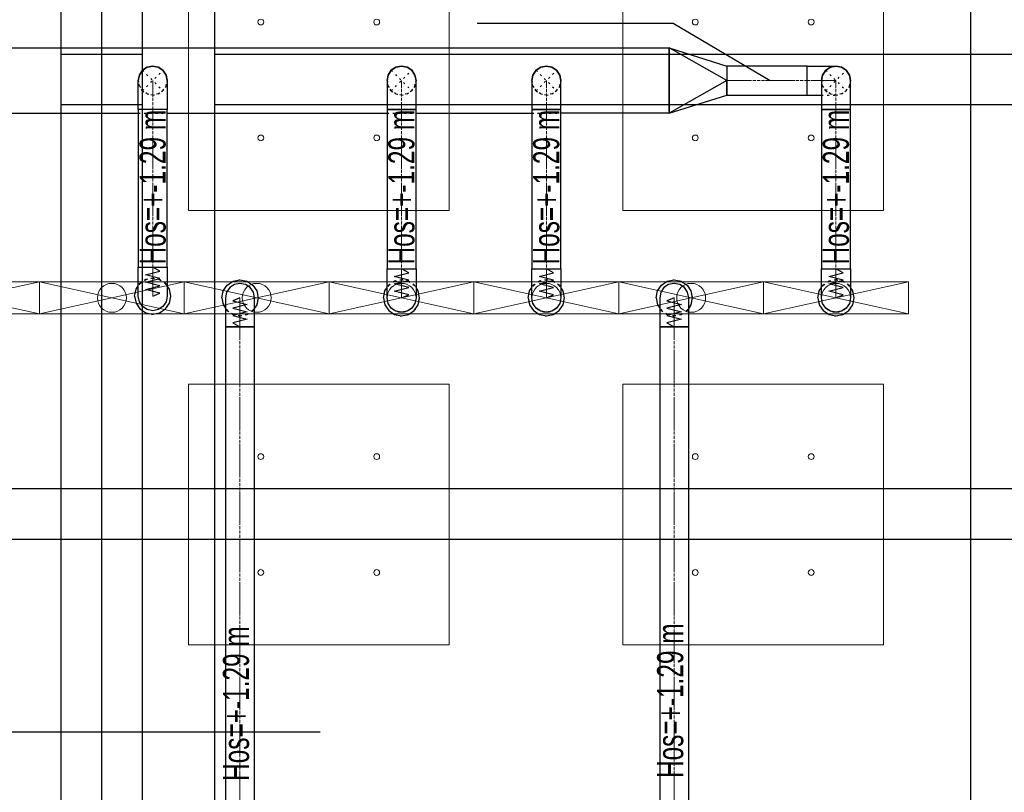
# Model space of a CAD drawing. Header units: centimetres. Extents: x -228435 to 46820, y -89367 to 152985.
# Tile 110 of 252: x -47105 to -40306, y 58583 to 63916. Entities that reach past the tile are written whole.
import ezdxf

# ---------------------------------------------------------------- set-up
doc = ezdxf.new("R2010")
doc.units = ezdxf.units.CM
doc.header["$LTSCALE"] = 50
for name, pattern in [('CADVENT_CENTERLINE', [9.9, 7.4, -1, 0.5, -1]), ('CADVENT_HIDDEN', [0.8, 0.25, -0.55]), ('Kondygnacja  -0_5$0$HIDDEN', [9.525, 6.35, -3.175]), ('Kondygnacja  -0_5$0$HIDDEN2', [4.7625, 3.175, -1.5875]), ('Osie rzutów$0$DASHDOT2', [12.7, 6.35, -3.175, 0, -3.175])]:
    doc.linetypes.add(name, pattern=pattern)
for name, color, linetype in [('01-103-Went PP_poziom-0_5$0$L_Nawiew', 3, 'Continuous'), ('bgde-nawiewDETAILS', 1, 'Continuous'), ('bgde-nawiewEXP', 1, 'Continuous'), ('bgde-nawiewHIDDEN', 1, 'Continuous'), ('bgde-tekst', 7, 'Continuous'), ('Kondygnacja  -0_5$0$ARCH_KONSTR_POWYŻEJ RZUTU', 8, 'Kondygnacja  -0_5$0$HIDDEN'), ('Kondygnacja  -0_5$0$ARCH_KONSTR_POWYŻEJ RZUTU_IST', 8, 'Kondygnacja  -0_5$0$HIDDEN2'), ('Osie rzutów$0$ARCH_INFO_OSIE_IST', 8, 'Osie rzutów$0$DASHDOT2'), ('Osie rzutów$0$ARCH_INFO_OSIE_OPISY_IST', 8, 'Continuous')]:
    doc.layers.add(name, color=color, linetype=linetype)
for name, color, linetype, lineweight in [('bgde-nawiewCEN', 7, 'Continuous', 13), ('bgde_nawiewnik', 11, 'Continuous', 5), ('SU Lampy kwadratowe  -05$0$ARCH_SUFITY_PODWIESZANE', 8, 'Continuous', 9)]:
    doc.layers.add(name, color=color, linetype=linetype, lineweight=lineweight)

# ---------------------------------------------------------------- blocks, each defined once
blk = doc.blocks.new('Osie rzutów')
at = {"layer": 'Osie rzutów$0$ARCH_INFO_OSIE_IST', "ltscale": 10}
for p, q in [((7460, 12510), (7460, 4623.26)), ((8060, 12510), (8060, 4623.26)), ((4436.04, 10400), (13655, 10400))]:
    blk.add_line(p, q, dxfattribs=at)
blk = doc.blocks.new('SU Lampy kwadratowe  -05$0$moduł sufitu')
at = {"layer": 'SU Lampy kwadratowe  -05$0$ARCH_SUFITY_PODWIESZANE'}
for points in [[(60, -60), (240, -60), (240, -240), (60, -240)], [(360, -60), (540, -60), (540, -240), (360, -240)], [(60, -360), (240, -360), (240, -540), (60, -540)], [(360, -360), (540, -360), (540, -540), (360, -540)]]:
    blk.add_lwpolyline(points, close=True, dxfattribs=at)
for centre in [(110, -110), (190, -110), (410, -110), (490, -110), (110, -190), (190, -190), (410, -190), (490, -190), (110, -410), (190, -410), (410, -410), (490, -410), (110, -490), (190, -490), (410, -490), (490, -490)]:
    blk.add_circle(centre, 2, dxfattribs=at)
blk = doc.blocks.new('SU Lampy kwadratowe  -05')
at = {"layer": 'SU Lampy kwadratowe  -05$0$ARCH_SUFITY_PODWIESZANE'}
blk.add_blockref('SU Lampy kwadratowe  -05$0$moduł sufitu', (7460, 11000), dxfattribs=at)
blk = doc.blocks.new('Kondygnacja  -0_5$0$konstrukcja istniejąca -0.5')
at = {"layer": 'Kondygnacja  -0_5$0$ARCH_KONSTR_POWYŻEJ RZUTU_IST', "ltscale": 10}
blk.add_line((7432, 10975), (7432, 9825), dxfattribs=at)
for points in [[(7488, 10975), (7488, 9825)], [(7538, 10975), (7538, 9825)], [(7355.93, 10567.89), (8399.93, 10567.89)], [(7432, 10567.89), (7488, 10567.89)], [(7538, 10567.89), (8582, 10567.89)], [(8399.93, 10532.89), (7355.93, 10532.89)], [(7488, 10532.89), (7432, 10532.89)], [(8582, 10532.89), (7538, 10532.89)]]:
    blk.add_lwpolyline(points, dxfattribs=at)
at = {"layer": 'Kondygnacja  -0_5$0$ARCH_KONSTR_POWYŻEJ RZUTU_IST', "ltscale": 10, "elevation": 0}
for points in [[(7432, 10867.89), (7488, 10867.89)], [(7538, 10867.89), (8582, 10867.89)], [(7488, 10832.89), (7432, 10832.89)], [(8582, 10832.89), (7538, 10832.89)]]:
    blk.add_lwpolyline(points, dxfattribs=at)
blk = doc.blocks.new('*a469')
at = {"layer": 'bgde-tekst'}
blk.add_line((0, 0), (1352, 0), dxfattribs=at)
blk = doc.blocks.new('A$C066D7839')
at = {"layer": 'bgde_nawiewnik'}
for p, q in [((-50, -11.15), (-50, 11.15)), ((-50, 11.15), (50, 11.15)), ((-50, -11.15), (50, 11.15)), ((50, -11.15), (-50, 11.15)), ((50, 11.15), (50, -11.15)), ((50, -11.15), (-50, -11.15))]:
    blk.add_line(p, q, dxfattribs=at)
blk.add_circle((0, 0), 10, dxfattribs=at)

msp = doc.modelspace()

# ---------------------------------------------------------------- linework, layer by layer
at = {"layer": 'bgde-nawiewCEN', "linetype": 'CADVENT_CENTERLINE', "ltscale": 0.06}
for p, q in [((-46186.383, 63496.017), (-46186.383, 63296.017)), ((-44468.407, 63296.017), (-44468.407, 63496.017)), ((-43468.407, 63296.017), (-43468.407, 63496.017)), ((-42221.425, 63496.017), (-41668.407, 63496.017)), ((-41668.407, 63496.017), (-41468.407, 63496.017)), ((-41468.407, 63296.017), (-41468.407, 63496.017)), ((-46186.383, 63296.017), (-46186.383, 62206.851)), ((-44468.407, 63296.017), (-44468.407, 62196.041)), ((-43468.407, 63296.017), (-43468.407, 62196.041)), ((-41468.407, 63296.017), (-41468.407, 62196.041)), ((-46186.383, 62206.851), (-46186.383, 62188.214)), ((-46186.383, 62188.214), (-46186.383, 62137.264)), ((-44468.407, 62196.041), (-44468.407, 62177.345)), ((-44468.407, 62177.345), (-44468.407, 62126.234)), ((-43468.407, 62196.041), (-43468.407, 62177.345)), ((-43468.407, 62177.345), (-43468.407, 62126.234)), ((-41468.407, 62196.041), (-41468.407, 62177.345)), ((-41468.407, 62177.345), (-41468.407, 62126.234)), ((-46186.383, 62137.264), (-46186.383, 62109.559)), ((-46186.383, 62109.559), (-46186.383, 62086.107)), ((-46186.383, 62086.107), (-46186.383, 62066.554)), ((-44468.407, 62126.234), (-44468.407, 62098.441)), ((-44468.407, 62098.441), (-44468.407, 62074.915)), ((-44468.407, 62074.915), (-44468.407, 62055.3)), ((-43468.407, 62126.234), (-43468.407, 62098.441)), ((-43468.407, 62098.441), (-43468.407, 62074.915)), ((-43468.407, 62074.915), (-43468.407, 62055.3)), ((-41468.407, 62126.234), (-41468.407, 62098.441)), ((-41468.407, 62098.441), (-41468.407, 62074.915)), ((-41468.407, 62074.915), (-41468.407, 62055.3)), ((-46186.383, 62066.554), (-46186.383, 62050.546)), ((-46186.383, 62050.546), (-46186.383, 62037.727)), ((-46186.383, 62037.727), (-46186.383, 62027.744)), ((-46186.383, 62027.744), (-46186.383, 62020.242)), ((-46186.383, 62020.242), (-46186.383, 62014.866)), ((-46186.383, 62014.866), (-46186.383, 62011.263)), ((-46186.383, 62011.263), (-46186.383, 62009.077)), ((-46186.383, 62009.077), (-46186.383, 62007.955)), ((-46186.383, 62007.955), (-46186.383, 62007.482)), ((-44468.407, 62055.3), (-44468.407, 62039.241)), ((-44468.407, 62039.241), (-44468.407, 62026.382)), ((-44468.407, 62026.382), (-44468.407, 62016.367)), ((-44468.407, 62016.367), (-44468.407, 62008.841)), ((-44468.407, 62008.841), (-44468.407, 62003.448)), ((-43468.407, 62055.3), (-43468.407, 62039.241)), ((-43468.407, 62039.241), (-43468.407, 62026.382)), ((-43468.407, 62026.382), (-43468.407, 62016.367)), ((-43468.407, 62016.367), (-43468.407, 62008.841)), ((-43468.407, 62008.841), (-43468.407, 62003.448)), ((-41468.407, 62055.3), (-41468.407, 62039.241)), ((-41468.407, 62039.241), (-41468.407, 62026.382)), ((-41468.407, 62026.382), (-41468.407, 62016.367)), ((-41468.407, 62016.367), (-41468.407, 62008.841)), ((-41468.407, 62008.841), (-41468.407, 62003.448)), ((-45583.864, 61995.567), (-45583.864, 61996.041)), ((-45583.864, 61994.441), (-45583.864, 61995.567)), ((-45583.864, 61992.248), (-45583.864, 61994.441)), ((-45583.864, 61988.634), (-45583.864, 61992.248)), ((-45583.864, 61983.241), (-45583.864, 61988.634)), ((-45583.864, 61975.715), (-45583.864, 61983.241)), ((-45583.864, 61965.7), (-45583.864, 61975.715)), ((-45583.864, 61952.841), (-45583.864, 61965.7)), ((-45583.864, 61936.782), (-45583.864, 61952.841)), ((-44468.407, 62003.448), (-44468.407, 61999.834)), ((-44468.407, 61999.834), (-44468.407, 61997.641)), ((-44468.407, 61997.641), (-44468.407, 61996.515)), ((-44468.407, 61996.515), (-44468.407, 61996.041)), ((-43468.407, 62003.448), (-43468.407, 61999.834)), ((-43468.407, 61999.834), (-43468.407, 61997.641)), ((-43468.407, 61997.641), (-43468.407, 61996.515)), ((-43468.407, 61996.515), (-43468.407, 61996.041)), ((-42585.602, 61995.567), (-42585.602, 61996.041)), ((-42585.602, 61994.441), (-42585.602, 61995.567)), ((-42585.602, 61992.248), (-42585.602, 61994.441)), ((-42585.602, 61988.634), (-42585.602, 61992.248)), ((-42585.602, 61983.241), (-42585.602, 61988.634)), ((-42585.602, 61975.715), (-42585.602, 61983.241)), ((-42585.602, 61965.7), (-42585.602, 61975.715)), ((-42585.602, 61952.841), (-42585.602, 61965.7)), ((-42585.602, 61936.782), (-42585.602, 61952.841)), ((-41468.407, 62003.448), (-41468.407, 61999.834)), ((-41468.407, 61999.834), (-41468.407, 61997.641)), ((-41468.407, 61997.641), (-41468.407, 61996.515)), ((-41468.407, 61996.515), (-41468.407, 61996.041)), ((-45583.864, 61917.167), (-45583.864, 61936.782)), ((-45583.864, 61893.641), (-45583.864, 61917.167)), ((-45583.864, 61865.848), (-45583.864, 61893.641)), ((-42585.602, 61917.167), (-42585.602, 61936.782)), ((-42585.602, 61893.641), (-42585.602, 61917.167)), ((-42585.602, 61865.848), (-42585.602, 61893.641)), ((-45583.864, 61814.737), (-45583.864, 61865.848)), ((-45583.864, 61796.041), (-45583.864, 61814.737)), ((-42585.602, 61814.737), (-42585.602, 61865.848)), ((-42585.602, 61796.041), (-42585.602, 61814.737)), ((-45583.864, 57755.046), (-45583.864, 61796.041)), ((-42585.602, 57755.046), (-42585.602, 61796.041))]:
    msp.add_line(p, q, dxfattribs=at)
at = {"layer": 'bgde-nawiewDETAILS', "linetype": 'CADVENT_HIDDEN'}
for p, q in [((-46257.094, 63425.306), (-46115.673, 63566.728)), ((-46257.094, 63566.728), (-46115.673, 63425.306)), ((-44539.118, 63425.306), (-44397.697, 63566.728)), ((-44539.118, 63566.728), (-44397.697, 63425.306)), ((-43539.118, 63425.306), (-43397.697, 63566.728)), ((-43539.118, 63566.728), (-43397.697, 63425.306)), ((-41539.118, 63425.306), (-41397.697, 63566.728)), ((-41539.118, 63566.728), (-41397.697, 63425.306))]:
    msp.add_line(p, q, dxfattribs=at)
at = {"layer": 'bgde-nawiewEXP', "linetype": 'Continuous'}
for points in [[(-52242.547, 63271.017), (-52242.547, 63721.017), (-42621.425, 63721.017), (-42221.425, 63596.017), (-42221.425, 63496.017), (-42621.425, 63721.017), (-42621.425, 63271.017), (-42221.425, 63396.017), (-42221.425, 63496.017), (-42621.425, 63271.017), (-43368.407, 63271.017)], [(-42621.425, 63271.017), (-42621.425, 63721.017)], [(-41668.407, 63396.017), (-41668.407, 63596.017), (-41468.407, 63596.017), (-41506.676, 63588.405), (-41539.118, 63566.728), (-41560.795, 63534.285), (-41568.407, 63496.017), (-41560.795, 63534.285), (-41539.118, 63566.728), (-41506.676, 63588.405), (-41468.407, 63596.017), (-41430.139, 63588.405), (-41397.697, 63566.728), (-41376.019, 63534.285), (-41368.407, 63496.017), (-41376.019, 63534.285), (-41397.697, 63566.728), (-41430.139, 63588.405), (-41468.407, 63596.017), (-41506.676, 63588.405), (-41539.118, 63566.728), (-41560.795, 63534.285), (-41568.407, 63496.017), (-41568.407, 63296.017), (-41368.407, 63296.017), (-41368.407, 63496.017), (-41376.019, 63534.285), (-41397.697, 63566.728), (-41430.139, 63588.405), (-41468.407, 63596.017)], [(-41668.407, 63396.017), (-41568.407, 63396.017)], [(-48479.651, 63271.017), (-46286.383, 63271.017)], [(-46086.383, 63271.017), (-44568.407, 63271.017)], [(-44368.407, 63271.017), (-43568.407, 63271.017)], [(-46311.383, 62007.482), (-46301.868, 61959.647), (-46274.772, 61919.094), (-46234.219, 61891.997), (-46186.383, 61882.482), (-46138.548, 61891.997), (-46097.995, 61919.094), (-46070.898, 61959.647), (-46061.383, 62007.482), (-46070.898, 62055.317), (-46086.383, 62078.492)], [(-46311.383, 62007.482), (-46301.868, 62055.317), (-46286.383, 62078.492)], [(-45708.864, 61996.041), (-45699.349, 62043.877), (-45672.253, 62084.429), (-45631.7, 62111.526), (-45583.864, 62121.041), (-45536.029, 62111.526), (-45495.476, 62084.429), (-45468.38, 62043.877), (-45458.864, 61996.041), (-45468.38, 61948.206), (-45483.864, 61925.031)], [(-42710.602, 61996.041), (-42701.087, 62043.877), (-42673.99, 62084.429), (-42633.437, 62111.526), (-42585.602, 62121.041), (-42537.766, 62111.526), (-42497.213, 62084.429), (-42470.117, 62043.877), (-42460.602, 61996.041), (-42470.117, 61948.206), (-42485.602, 61925.031)], [(-44593.407, 61996.041), (-44583.892, 61948.206), (-44556.796, 61907.653), (-44516.243, 61880.556), (-44468.407, 61871.041), (-44420.572, 61880.556), (-44380.019, 61907.653), (-44352.922, 61948.206), (-44343.407, 61996.041), (-44352.922, 62043.877), (-44368.407, 62067.051)], [(-44593.407, 61996.041), (-44583.892, 62043.877), (-44568.407, 62067.051)], [(-43593.407, 61996.041), (-43583.892, 61948.206), (-43556.796, 61907.653), (-43516.243, 61880.556), (-43468.407, 61871.041), (-43420.572, 61880.556), (-43380.019, 61907.653), (-43352.922, 61948.206), (-43343.407, 61996.041), (-43352.922, 62043.877), (-43368.407, 62067.051)], [(-43593.407, 61996.041), (-43583.892, 62043.877), (-43568.407, 62067.051)], [(-41593.407, 61996.041), (-41583.892, 61948.206), (-41556.796, 61907.653), (-41516.243, 61880.556), (-41468.407, 61871.041), (-41420.572, 61880.556), (-41380.019, 61907.653), (-41352.922, 61948.206), (-41343.407, 61996.041), (-41352.922, 62043.877), (-41368.407, 62067.051)], [(-41593.407, 61996.041), (-41583.892, 62043.877), (-41568.407, 62067.051)], [(-45708.864, 61996.041), (-45699.349, 61948.206), (-45683.864, 61925.031)], [(-42710.602, 61996.041), (-42701.087, 61948.206), (-42685.602, 61925.031)]]:
    msp.add_lwpolyline(points, dxfattribs=at)
for points in [[(-46286.383, 63296.017), (-46286.383, 63496.017), (-46278.771, 63534.285), (-46257.094, 63566.728), (-46224.652, 63588.405), (-46186.383, 63596.017), (-46148.115, 63588.405), (-46115.673, 63566.728), (-46093.995, 63534.285), (-46086.383, 63496.017), (-46086.383, 63296.017), (-46278.771, 63296.017)], [(-46286.383, 63496.017), (-46278.771, 63534.285), (-46257.094, 63566.728), (-46224.652, 63588.405), (-46186.383, 63596.017), (-46148.115, 63588.405), (-46115.673, 63566.728), (-46093.995, 63534.285), (-46086.383, 63496.017), (-46093.995, 63534.285), (-46115.673, 63566.728), (-46148.115, 63588.405), (-46186.383, 63596.017), (-46224.652, 63588.405), (-46257.094, 63566.728), (-46278.771, 63534.285)], [(-44568.407, 63296.017), (-44368.407, 63296.017), (-44368.407, 63496.017), (-44376.019, 63534.285), (-44397.697, 63566.728), (-44430.139, 63588.405), (-44468.407, 63596.017), (-44506.676, 63588.405), (-44539.118, 63566.728), (-44560.795, 63534.285), (-44568.407, 63496.017), (-44560.795, 63534.285), (-44539.118, 63566.728), (-44506.676, 63588.405), (-44468.407, 63596.017), (-44430.139, 63588.405), (-44397.697, 63566.728), (-44376.019, 63534.285), (-44368.407, 63496.017), (-44376.019, 63534.285), (-44397.697, 63566.728), (-44430.139, 63588.405), (-44468.407, 63596.017), (-44506.676, 63588.405), (-44539.118, 63566.728), (-44560.795, 63534.285), (-44568.407, 63496.017), (-44568.407, 63335.035)], [(-43568.407, 63296.017), (-43368.407, 63296.017), (-43368.407, 63496.017), (-43376.019, 63534.285), (-43397.697, 63566.728), (-43430.139, 63588.405), (-43468.407, 63596.017), (-43506.676, 63588.405), (-43539.118, 63566.728), (-43560.795, 63534.285), (-43568.407, 63496.017), (-43560.795, 63534.285), (-43539.118, 63566.728), (-43506.676, 63588.405), (-43468.407, 63596.017), (-43430.139, 63588.405), (-43397.697, 63566.728), (-43376.019, 63534.285), (-43368.407, 63496.017), (-43376.019, 63534.285), (-43397.697, 63566.728), (-43430.139, 63588.405), (-43468.407, 63596.017), (-43506.676, 63588.405), (-43539.118, 63566.728), (-43560.795, 63534.285), (-43568.407, 63496.017), (-43568.407, 63335.035)], [(-42221.424, 63396.017), (-41668.407, 63396.017), (-41668.407, 63596.017), (-42221.424, 63596.017), (-42221.424, 63403.629)], [(-46286.383, 62206.851), (-46086.383, 62206.851), (-46086.383, 63296.017), (-46286.383, 63296.017)], [(-44568.407, 62196.041), (-44368.407, 62196.041), (-44368.407, 63296.017), (-44568.407, 63296.017)], [(-43568.407, 62196.041), (-43368.407, 62196.041), (-43368.407, 63296.017), (-43568.407, 63296.017)], [(-41568.407, 63296.017), (-41568.407, 62196.041), (-41368.407, 62196.041), (-41368.407, 63296.017), (-41560.795, 63296.017)], [(-46286.383, 62137.264), (-46286.383, 62206.851), (-46086.383, 62206.851), (-46086.383, 62007.482), (-46093.995, 61969.214), (-46115.673, 61936.771), (-46148.115, 61915.094), (-46186.383, 61907.482), (-46224.652, 61915.094), (-46257.094, 61936.771), (-46278.771, 61969.214), (-46286.383, 62007.482), (-46286.383, 62109.559)], [(-44568.407, 62026.382), (-44568.407, 62196.041), (-44368.407, 62196.041), (-44368.407, 61996.041), (-44376.019, 61957.773), (-44397.697, 61925.33), (-44430.139, 61903.653), (-44468.407, 61896.041), (-44506.676, 61903.653), (-44539.118, 61925.33), (-44560.795, 61957.773), (-44568.407, 61996.041), (-44568.407, 62016.367)], [(-43568.407, 62126.234), (-43568.407, 62196.041), (-43368.407, 62196.041), (-43368.407, 61996.041), (-43376.019, 61957.773), (-43397.697, 61925.33), (-43430.139, 61903.653), (-43468.407, 61896.041), (-43506.676, 61903.653), (-43539.118, 61925.33), (-43560.795, 61957.773), (-43568.407, 61996.041), (-43568.407, 62098.441)], [(-41568.407, 62098.441), (-41568.407, 62196.041), (-41368.407, 62196.041), (-41368.407, 61996.041), (-41376.019, 61957.773), (-41397.697, 61925.33), (-41430.139, 61903.653), (-41468.407, 61896.041), (-41506.676, 61903.653), (-41539.118, 61925.33), (-41560.795, 61957.773), (-41568.407, 61996.041), (-41568.407, 62074.915)], [(-45683.864, 61965.7), (-45683.864, 61796.041), (-45483.864, 61796.041), (-45483.864, 61996.041), (-45491.476, 62034.309), (-45513.154, 62066.752), (-45545.596, 62088.429), (-45583.864, 62096.041), (-45622.133, 62088.429), (-45654.575, 62066.752), (-45676.252, 62034.309), (-45683.864, 61996.041), (-45683.864, 61975.715)], [(-42685.602, 61975.715), (-42685.602, 61796.041), (-42485.602, 61796.041), (-42485.602, 61996.041), (-42493.214, 62034.309), (-42514.891, 62066.752), (-42547.333, 62088.429), (-42585.602, 62096.041), (-42623.87, 62088.429), (-42656.312, 62066.752), (-42677.99, 62034.309), (-42685.602, 61996.041), (-42685.602, 61983.241)], [(-45683.864, 57755.046), (-45483.864, 57755.046), (-45483.864, 61796.041), (-45683.864, 61796.041)], [(-42685.602, 57755.046), (-42485.602, 57755.046), (-42485.602, 61796.041), (-42685.602, 61796.041)]]:
    msp.add_lwpolyline(points, close=True, dxfattribs=at)
at = {"layer": 'bgde-nawiewEXP'}
for points in [[(-46186.383, 62007.482), (-46136.383, 62028.713), (-46236.383, 62053.994), (-46136.383, 62079.135), (-46236.383, 62104.34), (-46136.383, 62129.795), (-46236.383, 62155.074), (-46136.383, 62180.452), (-46186.383, 62206.851)], [(-44468.407, 61996.041), (-44418.407, 62017.339), (-44518.407, 62042.701), (-44418.407, 62067.921), (-44518.407, 62093.206), (-44418.407, 62118.741), (-44518.407, 62144.1), (-44418.407, 62169.559), (-44468.407, 62196.041)], [(-43468.407, 61996.041), (-43418.407, 62017.339), (-43518.407, 62042.701), (-43418.407, 62067.921), (-43518.407, 62093.206), (-43418.407, 62118.741), (-43518.407, 62144.1), (-43418.407, 62169.559), (-43468.407, 62196.041)], [(-41468.407, 61996.041), (-41418.407, 62017.339), (-41518.407, 62042.701), (-41418.407, 62067.921), (-41518.407, 62093.206), (-41418.407, 62118.741), (-41518.407, 62144.1), (-41418.407, 62169.559), (-41468.407, 62196.041)], [(-45583.864, 61996.041), (-45633.864, 61974.743), (-45533.864, 61949.382), (-45633.864, 61924.161), (-45533.864, 61898.876), (-45633.864, 61873.341), (-45533.864, 61847.982), (-45633.864, 61822.523), (-45583.864, 61796.041)], [(-42585.602, 61996.041), (-42635.602, 61974.743), (-42535.602, 61949.382), (-42635.602, 61924.161), (-42535.602, 61898.876), (-42635.602, 61873.341), (-42535.602, 61847.982), (-42635.602, 61822.523), (-42585.602, 61796.041)]]:
    msp.add_lwpolyline(points, dxfattribs=at)
at = {"layer": 'bgde-nawiewHIDDEN', "linetype": 'CADVENT_HIDDEN'}
for points in [[(-46286.383, 63496.017), (-46278.771, 63457.749), (-46257.094, 63425.306), (-46224.652, 63403.629), (-46186.383, 63396.017), (-46148.115, 63403.629), (-46115.673, 63425.306), (-46093.995, 63457.749), (-46086.383, 63496.017), (-46093.995, 63457.749), (-46115.673, 63425.306), (-46148.115, 63403.629), (-46186.383, 63396.017), (-46224.652, 63403.629), (-46257.094, 63425.306), (-46278.771, 63457.749)], [(-44568.407, 63496.017), (-44560.795, 63457.749), (-44539.118, 63425.306), (-44506.676, 63403.629), (-44468.407, 63396.017), (-44430.139, 63403.629), (-44397.697, 63425.306), (-44376.019, 63457.749), (-44368.407, 63496.017), (-44376.019, 63457.749), (-44397.697, 63425.306), (-44430.139, 63403.629), (-44468.407, 63396.017), (-44506.676, 63403.629), (-44539.118, 63425.306), (-44560.795, 63457.749)], [(-43568.407, 63496.017), (-43560.795, 63457.749), (-43539.118, 63425.306), (-43506.676, 63403.629), (-43468.407, 63396.017), (-43430.139, 63403.629), (-43397.697, 63425.306), (-43376.019, 63457.749), (-43368.407, 63496.017), (-43376.019, 63457.749), (-43397.697, 63425.306), (-43430.139, 63403.629), (-43468.407, 63396.017), (-43506.676, 63403.629), (-43539.118, 63425.306), (-43560.795, 63457.749)]]:
    msp.add_lwpolyline(points, close=True, dxfattribs=at)
for points in [[(-41568.407, 63396.017), (-41468.407, 63396.017), (-41506.676, 63403.629), (-41539.118, 63425.306), (-41560.795, 63457.749), (-41568.407, 63496.017), (-41560.795, 63457.749), (-41539.118, 63425.306), (-41506.676, 63403.629), (-41468.407, 63396.017), (-41430.139, 63403.629), (-41397.697, 63425.306), (-41376.019, 63457.749), (-41368.407, 63496.017), (-41376.019, 63457.749), (-41397.697, 63425.306), (-41430.139, 63403.629), (-41468.407, 63396.017)], [(-46286.383, 63271.017), (-46086.383, 63271.017)], [(-44568.407, 63271.017), (-44368.407, 63271.017)], [(-43568.407, 63271.017), (-43368.407, 63271.017)], [(-46311.383, 62007.482), (-46301.868, 61959.647), (-46274.772, 61919.094), (-46234.219, 61891.997), (-46186.383, 61882.482), (-46138.548, 61891.997), (-46097.995, 61919.094), (-46070.898, 61959.647), (-46061.383, 62007.482), (-46070.898, 62055.317), (-46097.995, 62095.87), (-46138.548, 62122.967), (-46186.383, 62132.482), (-46234.219, 62122.967), (-46274.772, 62095.87), (-46286.383, 62078.492)], [(-46311.383, 62007.482), (-46301.868, 62055.317), (-46274.772, 62095.87), (-46234.219, 62122.967), (-46186.383, 62132.482), (-46138.548, 62122.967), (-46097.995, 62095.87), (-46086.383, 62078.492)], [(-45708.864, 61996.041), (-45699.349, 62043.877), (-45672.253, 62084.429), (-45631.7, 62111.526), (-45583.864, 62121.041), (-45536.029, 62111.526), (-45495.476, 62084.429), (-45468.38, 62043.877), (-45458.864, 61996.041), (-45468.38, 61948.206), (-45495.476, 61907.653), (-45536.029, 61880.556), (-45583.864, 61871.041), (-45631.7, 61880.556), (-45672.253, 61907.653), (-45631.7, 61880.556), (-45583.864, 61871.041), (-45536.029, 61880.556), (-45495.476, 61907.653), (-45483.864, 61925.031)], [(-44593.407, 61996.041), (-44583.892, 61948.206), (-44556.796, 61907.653), (-44516.243, 61880.556), (-44468.407, 61871.041), (-44420.572, 61880.556), (-44380.019, 61907.653), (-44352.922, 61948.206), (-44343.407, 61996.041), (-44352.922, 62043.877), (-44380.019, 62084.429), (-44420.572, 62111.526), (-44468.407, 62121.041), (-44516.243, 62111.526), (-44556.796, 62084.429), (-44568.407, 62067.051)], [(-44593.407, 61996.041), (-44583.892, 62043.877), (-44556.796, 62084.429), (-44516.243, 62111.526), (-44468.407, 62121.041), (-44420.572, 62111.526), (-44380.019, 62084.429), (-44368.407, 62067.051)], [(-43593.407, 61996.041), (-43583.892, 61948.206), (-43556.796, 61907.653), (-43516.243, 61880.556), (-43468.407, 61871.041), (-43420.572, 61880.556), (-43380.019, 61907.653), (-43352.922, 61948.206), (-43343.407, 61996.041), (-43352.922, 62043.877), (-43380.019, 62084.429), (-43420.572, 62111.526), (-43468.407, 62121.041), (-43516.243, 62111.526), (-43556.796, 62084.429), (-43568.407, 62067.051)], [(-43593.407, 61996.041), (-43583.892, 62043.877), (-43556.796, 62084.429), (-43516.243, 62111.526), (-43468.407, 62121.041), (-43420.572, 62111.526), (-43380.019, 62084.429), (-43368.407, 62067.051)], [(-42710.602, 61996.041), (-42701.087, 62043.877), (-42673.99, 62084.429), (-42633.437, 62111.526), (-42585.602, 62121.041), (-42537.766, 62111.526), (-42497.213, 62084.429), (-42470.117, 62043.877), (-42460.602, 61996.041), (-42470.117, 61948.206), (-42497.213, 61907.653), (-42537.766, 61880.556), (-42585.602, 61871.041), (-42633.437, 61880.556), (-42673.99, 61907.653), (-42633.437, 61880.556), (-42585.602, 61871.041), (-42537.766, 61880.556), (-42497.213, 61907.653), (-42485.602, 61925.031)], [(-41593.407, 61996.041), (-41583.892, 61948.206), (-41556.796, 61907.653), (-41516.243, 61880.556), (-41468.407, 61871.041), (-41420.572, 61880.556), (-41380.019, 61907.653), (-41352.922, 61948.206), (-41343.407, 61996.041), (-41352.922, 62043.877), (-41380.019, 62084.429), (-41420.572, 62111.526), (-41468.407, 62121.041), (-41516.243, 62111.526), (-41556.796, 62084.429), (-41568.407, 62067.051)], [(-41593.407, 61996.041), (-41583.892, 62043.877), (-41556.796, 62084.429), (-41516.243, 62111.526), (-41468.407, 62121.041), (-41420.572, 62111.526), (-41380.019, 62084.429), (-41368.407, 62067.051)], [(-45708.864, 61996.041), (-45699.349, 61948.206), (-45672.253, 61907.653), (-45683.864, 61925.031)], [(-42710.602, 61996.041), (-42701.087, 61948.206), (-42673.99, 61907.653), (-42685.602, 61925.031)]]:
    msp.add_lwpolyline(points, dxfattribs=at)
at = {"layer": 'bgde-tekst'}
msp.add_lwpolyline([(-42593.56, 63892.678), (-41923.973, 63496.017), (-41923.973, 63496.017)], dxfattribs=at)
at = {"layer": 'bgde-tekst', "elevation": 1920}
msp.add_lwpolyline([(-42593.56, 63892.678), (-41923.973, 63496.017), (-41923.973, 63496.017)], dxfattribs=at)

# ---------------------------------------------------------------- block references
at = {"layer": '01-103-Went PP_poziom-0_5$0$L_Nawiew', "xscale": 10, "yscale": 10, "zscale": 10}
for p in [(-47468.405, 61996.041, 1117.041), (-46468.405, 61996.041, 1117.041), (-45468.405, 61996.041, 1117.041), (-45468.405, 61996.041, 1117.041), (-44468.405, 61996.041, 1117.041), (-43468.405, 61996.041, 1117.041), (-42468.405, 61996.041, 1117.041), (-41468.405, 61996.041, 1117.041)]:
    msp.add_blockref('A$C066D7839', p, dxfattribs=at)
at = {"layer": 'bgde-tekst'}
for p in [(-43945.56, 63892.678), (-43945.56, 63892.678, 1920)]:
    msp.add_blockref('*a469', p, dxfattribs=at)
at = {"layer": 'Kondygnacja  -0_5$0$ARCH_KONSTR_POWYŻEJ RZUTU', "xscale": 10, "yscale": 10, "zscale": 10}
msp.add_blockref('Kondygnacja  -0_5$0$konstrukcja istniejąca -0.5', (-121140, -45000), dxfattribs=at)
at = {"layer": 'Osie rzutów$0$ARCH_INFO_OSIE_OPISY_IST', "xscale": 10, "yscale": 10, "zscale": 10}
msp.add_blockref('Osie rzutów', (-121140, -45000), dxfattribs=at)
at = {"layer": 'SU Lampy kwadratowe  -05$0$ARCH_SUFITY_PODWIESZANE', "xscale": 10, "yscale": 10, "zscale": 10}
msp.add_blockref('SU Lampy kwadratowe  -05', (-121140, -45000), dxfattribs=at)

# ---------------------------------------------------------------- texts
at = {"layer": 'bgde-tekst', "width": 0.7}
for p in [(-46097.442, 62226.222, 630), (-44379.466, 62226.222, 630), (-43379.466, 62226.222, 630), (-41379.466, 62226.222, 629.999), (-45521.791, 58661.26, -660), (-42523.529, 58681.152, -660)]:
    msp.add_text('Hos=+-1.29 m ', height=180, rotation=90, dxfattribs=at).set_placement(p)

doc.saveas('drawing.dxf')
